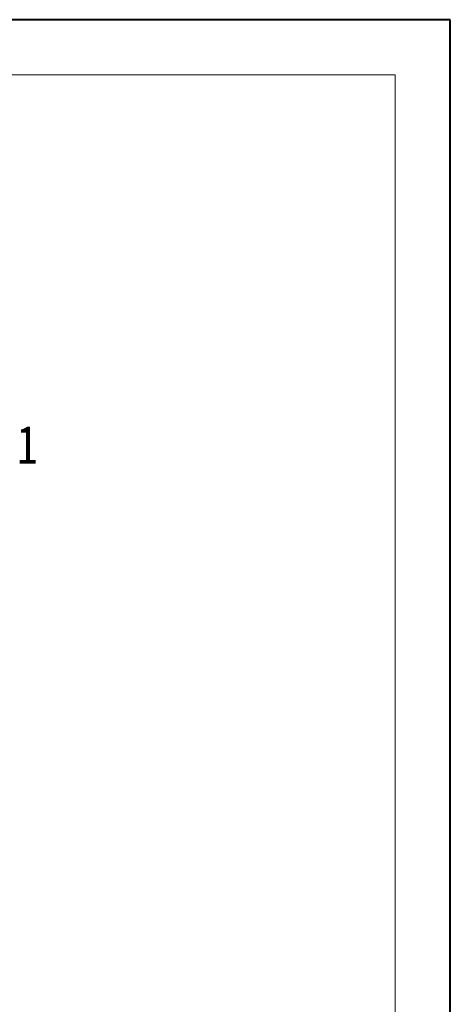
# Model space of a CAD drawing. Header units: millimetres. Extents: x -1637 to 445, y 81 to 1539.
# Tile 52 of 52: x 234 to 426, y 1100 to 1539. Entities that reach past the tile are written whole.
import ezdxf

# ---------------------------------------------------------------- set-up
doc = ezdxf.new("R2010")
doc.units = ezdxf.units.MM
doc.styles.get("Standard").update_dxf_attribs({"font": '仿宋_GB2312.ttf', "width": 0.8})

msp = doc.modelspace()

# ---------------------------------------------------------------- linework, layer by layer
at = {"color": 7, "lineweight": 40}
for p, q in [((425.677, 1539.123), (-1636.525, 1539.123)), ((425.677, 80.852), (425.677, 1539.123))]:
    msp.add_line(p, q, dxfattribs=at)
at = {"color": 7, "lineweight": 13}
for p, q in [((401.127, 1514.573), (-1513.775, 1514.573)), ((401.127, 105.402), (401.127, 1514.573))]:
    msp.add_line(p, q, dxfattribs=at)

# ---------------------------------------------------------------- texts
at = {"color": 5, "lineweight": 9, "insert": (232.411, 1358.116), "char_height": 16.97, "width": 2.54554, "attachment_point": 1}
msp.add_mtext('1', dxfattribs=at)

doc.saveas('drawing.dxf')
